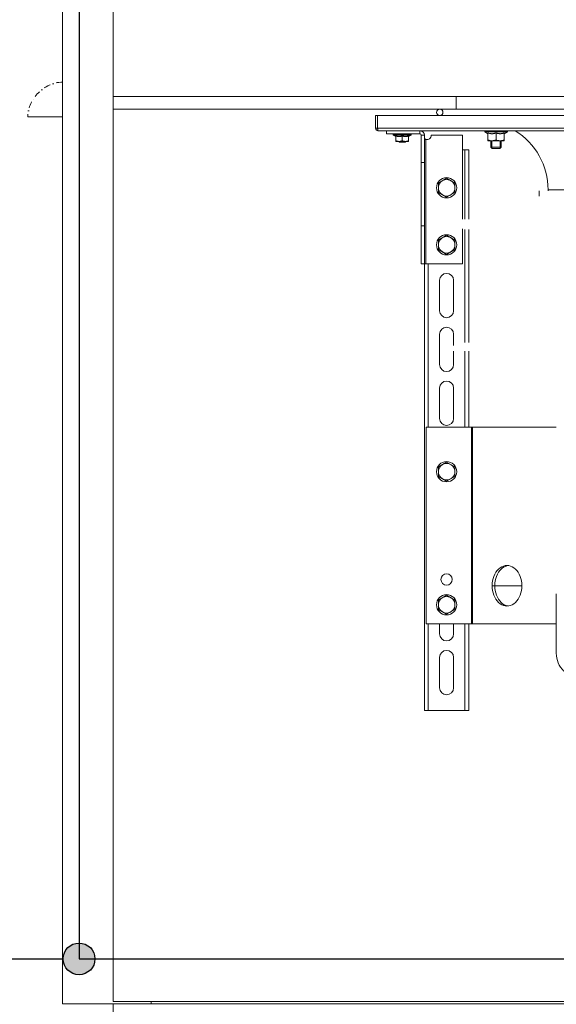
# Model space of a CAD drawing. Header units: millimetres. Extents: x -3034 to 546681, y -100001 to 133386.
# Tile 43 of 173: x 71989 to 72412, y -4160 to -3383. Entities that reach past the tile are written whole.
import ezdxf

# ---------------------------------------------------------------- set-up
doc = ezdxf.new("R2010")
doc.units = ezdxf.units.MM
doc.set_wipeout_variables(frame=1)
for name, pattern in [('ACAD_ISO03W100', [150, 60, -90]), ('DASHDOT', [1, 0.5, -0.25, 0, -0.25]), ('Wipeout_Contour', [1000, 0, -1000])]:
    doc.linetypes.add(name, pattern=pattern)
for name, color, linetype in [('___INST__AR_podstawy', 3, 'Continuous'), ('ELEK CIENKIE', 80, 'Continuous'), ('ELEK ODGROMÓWKA', 214, 'Continuous'), ('Linia', 252, 'Continuous'), ('Słup', 252, 'Continuous')]:
    doc.layers.add(name, color=color, linetype=linetype)

# ---------------------------------------------------------------- blocks, each defined once
blk = doc.blocks.new('A$C67C5DD4D')
at = {"layer": 'Linia'}
blk.add_line((40231.72, 21529.51), (40396.02, 21529.51), dxfattribs=at)
at = {"color": 254, "linetype": 'Wipeout_Contour', "lineweight": 0, "ltscale": 478308.335261}
blk.add_wipeout([(40408.52, 21529.51), (41208.52, 21529.51), (41208.52, 23359.51), (40408.52, 23359.51)], dxfattribs=at).dxf.layer = 'Słup'
at = {"layer": 'Linia', "linetype": 'Continuous'}
blk.add_hatch(color=256, dxfattribs=at).paths.add_polyline_path([(40421.02, 21529.51), (40420.07, 21534.29), (40417.36, 21538.34), (40413.31, 21541.05), (40408.52, 21542.01), (40403.74, 21541.05), (40399.69, 21538.34), (40396.98, 21534.29), (40396.02, 21529.51), (40396.98, 21524.72), (40399.69, 21520.67), (40403.74, 21517.96), (40408.52, 21517.01), (40413.31, 21517.96), (40417.36, 21520.67), (40420.07, 21524.72)])
at = {"layer": 'Linia'}
blk.add_circle((40408.52, 21529.51), 12.5, dxfattribs=at)
at = {"layer": 'Słup'}
for p, q in [((40408.52, 23359.51), (40408.52, 21529.51)), ((40408.52, 21529.51), (41208.52, 21529.51))]:
    blk.add_line(p, q, dxfattribs=at)
blk = doc.blocks.new('iglice')
at = {"layer": 'ELEK CIENKIE', "color": 232, "linetype": 'ACAD_ISO03W100', "ltscale": 3}
blk.add_circle((-36414.81, 17462.62), 7540, dxfattribs=at)
blk = doc.blocks.new('wentDACH')
at = {"color": 8, "lineweight": 9}
for p, q in [((-114011.8, 41098.9), (-114011.8, 39240.9)), ((-113971.8, 41096.9), (-113971.8, 39242.9)), ((-113971.8, 39946.9), (-113971.8, 39956.9)), ((-113090.8, 39956.9), (-113971.8, 39956.9)), ((-113701.3, 39946.9), (-113701.3, 39956.9)), ((-114011.8, 39940.96), (-114039.2, 39940.96)), ((-113090.8, 39946.9), (-113971.8, 39946.9)), ((-113691.3, 39762.85), (-113691.3, 39851.88)), ((-113971.8, 39242.9), (-113090.8, 39242.9)), ((-113941.8, 39240.9), (-113941.8, 39242.9)), ((-113971.8, 39240.9), (-114011.8, 39240.9)), ((-113971.8, 39240.9), (-113090.8, 39240.9))]:
    blk.add_line(p, q, dxfattribs=at)
at = {"color": 8, "linetype": 'Continuous', "lineweight": 9}
for p, q in [((-113764.8, 39931.9), (-113764.8, 39941.9)), ((-113764.8, 39941.9), (-113763.3, 39941.9)), ((-113763.3, 39931.9), (-113763.3, 39941.9)), ((-113296.3, 39941.9), (-113763.3, 39941.9)), ((-113764.8, 39931.9), (-113763.3, 39931.9)), ((-113763.23, 39931.5), (-113763.3, 39931.9)), ((-113296.3, 39931.9), (-113763.3, 39931.9)), ((-113763.17, 39931.13), (-113763.23, 39931.5)), ((-113763.11, 39930.78), (-113763.17, 39931.13)), ((-113763.05, 39930.48), (-113763.11, 39930.78)), ((-113762.98, 39930.23), (-113763.05, 39930.48)), ((-113762.92, 39930.05), (-113762.98, 39930.23)), ((-113762.86, 39929.93), (-113762.92, 39930.05)), ((-113762.8, 39929.9), (-113762.86, 39929.93)), ((-113296.8, 39929.9), (-113762.8, 39929.9)), ((-113756.3, 39929.9), (-113756.3, 39927.4)), ((-113756.3, 39927.4), (-113729.8, 39927.4)), ((-113750.9, 39926.55), (-113750.9, 39927.1)), ((-113736.7, 39927.1), (-113750.9, 39927.1)), ((-113748.81, 39925.35), (-113750.9, 39926.55)), ((-113736.7, 39926.55), (-113750.9, 39926.55)), ((-113750.1, 39927.1), (-113750.1, 39927.35)), ((-113750.05, 39927.1), (-113750.05, 39927.4)), ((-113749.71, 39927.24), (-113749.72, 39927.23)), ((-113749.72, 39927.23), (-113749.72, 39927.21)), ((-113749.72, 39927.1), (-113749.72, 39927.21)), ((-113749.69, 39927.26), (-113749.71, 39927.24)), ((-113749.67, 39927.28), (-113749.69, 39927.26)), ((-113749.64, 39927.3), (-113749.67, 39927.28)), ((-113749.4, 39927.38), (-113749.66, 39927.4)), ((-113749.61, 39927.31), (-113749.64, 39927.3)), ((-113749.57, 39927.33), (-113749.61, 39927.31)), ((-113749.53, 39927.35), (-113749.57, 39927.33)), ((-113749.48, 39927.36), (-113749.53, 39927.35)), ((-113749.42, 39927.38), (-113749.48, 39927.36)), ((-113749.36, 39927.4), (-113749.42, 39927.38)), ((-113749.29, 39927.1), (-113749.29, 39927.4)), ((-113748.94, 39927.16), (-113748.96, 39927.15)), ((-113748.96, 39927.1), (-113748.96, 39927.15)), ((-113748.2, 39927.36), (-113748.95, 39927.4)), ((-113748.9, 39927.18), (-113748.94, 39927.16)), ((-113748.86, 39927.19), (-113748.9, 39927.18)), ((-113748.82, 39927.21), (-113748.86, 39927.19)), ((-113748.77, 39927.23), (-113748.82, 39927.21)), ((-113748.81, 39925.35), (-113748.8, 39925.35)), ((-113748.8, 39921.5), (-113748.8, 39925.79)), ((-113748.56, 39925.71), (-113748.8, 39925.79)), ((-113748.71, 39927.24), (-113748.77, 39927.23)), ((-113748.65, 39927.26), (-113748.71, 39927.24)), ((-113748.59, 39927.28), (-113748.65, 39927.26)), ((-113748.51, 39927.3), (-113748.59, 39927.28)), ((-113748.34, 39925.64), (-113748.56, 39925.71)), ((-113748.44, 39927.31), (-113748.51, 39927.3)), ((-113748.35, 39927.33), (-113748.44, 39927.31)), ((-113748.27, 39927.35), (-113748.35, 39927.33)), ((-113748.11, 39925.58), (-113748.34, 39925.64)), ((-113748.18, 39927.36), (-113748.27, 39927.35)), ((-113748.08, 39927.38), (-113748.18, 39927.36)), ((-113747.89, 39925.53), (-113748.11, 39925.58)), ((-113747.98, 39927.4), (-113748.08, 39927.38)), ((-113747.67, 39925.48), (-113747.89, 39925.53)), ((-113747.88, 39927.1), (-113747.88, 39927.4)), ((-113747.45, 39925.44), (-113747.67, 39925.48)), ((-113747.56, 39927.16), (-113747.63, 39927.15)), ((-113747.63, 39927.1), (-113747.63, 39927.15)), ((-113746.6, 39927.33), (-113747.62, 39927.4)), ((-113747.48, 39927.18), (-113747.56, 39927.16)), ((-113747.4, 39927.19), (-113747.48, 39927.18)), ((-113747.23, 39925.41), (-113747.45, 39925.44)), ((-113747.31, 39927.21), (-113747.4, 39927.19)), ((-113747.22, 39927.23), (-113747.31, 39927.21)), ((-113747.01, 39925.38), (-113747.23, 39925.41)), ((-113747.13, 39927.24), (-113747.22, 39927.23)), ((-113747.03, 39927.26), (-113747.13, 39927.24)), ((-113746.92, 39927.28), (-113747.03, 39927.26)), ((-113746.79, 39925.36), (-113747.01, 39925.38)), ((-113746.81, 39927.3), (-113746.92, 39927.28)), ((-113746.7, 39927.31), (-113746.81, 39927.3)), ((-113746.8, 39927.4), (-113746.8, 39927.34)), ((-113746.57, 39925.35), (-113746.79, 39925.36)), ((-113746.59, 39927.33), (-113746.7, 39927.31)), ((-113746.47, 39927.35), (-113746.59, 39927.33)), ((-113746.57, 39925.35), (-113746.02, 39925.35)), ((-113746.35, 39927.36), (-113746.47, 39927.35)), ((-113746.22, 39927.38), (-113746.35, 39927.36)), ((-113746.3, 39927.37), (-113746.3, 39927.4)), ((-113746.1, 39927.4), (-113746.22, 39927.38)), ((-113745.75, 39925.36), (-113746.02, 39925.35)), ((-113745.97, 39927.1), (-113745.97, 39927.4)), ((-113745.73, 39927.16), (-113745.84, 39927.15)), ((-113745.84, 39927.1), (-113745.84, 39927.15)), ((-113744.96, 39927.29), (-113745.83, 39927.4)), ((-113745.48, 39925.39), (-113745.75, 39925.36)), ((-113745.5, 39927.19), (-113745.73, 39927.16)), ((-113745.26, 39927.23), (-113745.5, 39927.19)), ((-113745.2, 39925.43), (-113745.48, 39925.39)), ((-113745.01, 39927.26), (-113745.26, 39927.23)), ((-113744.93, 39925.48), (-113745.2, 39925.43)), ((-113744.75, 39927.3), (-113745.01, 39927.26)), ((-113744.96, 39927.27), (-113744.96, 39927.29)), ((-113744.65, 39925.54), (-113744.93, 39925.48)), ((-113744.48, 39927.33), (-113744.75, 39927.3)), ((-113744.37, 39925.61), (-113744.65, 39925.54)), ((-113744.21, 39927.36), (-113744.48, 39927.33)), ((-113744.09, 39925.69), (-113744.37, 39925.61)), ((-113743.94, 39927.4), (-113744.21, 39927.36)), ((-113743.8, 39925.79), (-113744.09, 39925.69)), ((-113743.8, 39927.1), (-113743.8, 39927.4)), ((-113741.76, 39927.4), (-113743.8, 39927.15)), ((-113743.8, 39921.94), (-113743.8, 39925.79)), ((-113743.56, 39925.71), (-113743.8, 39925.79)), ((-113743.34, 39925.64), (-113743.56, 39925.71)), ((-113743.11, 39925.58), (-113743.34, 39925.64)), ((-113742.89, 39925.53), (-113743.11, 39925.58)), ((-113742.67, 39925.48), (-113742.89, 39925.53)), ((-113742.45, 39925.44), (-113742.67, 39925.48)), ((-113742.23, 39925.41), (-113742.45, 39925.44)), ((-113742.01, 39925.38), (-113742.23, 39925.41)), ((-113741.79, 39925.36), (-113742.01, 39925.38)), ((-113741.57, 39925.35), (-113741.79, 39925.36)), ((-113741.62, 39927.1), (-113741.62, 39927.4)), ((-113741.62, 39927.29), (-113741.61, 39927.29)), ((-113741.34, 39927.19), (-113741.62, 39927.16)), ((-113741.61, 39927.29), (-113739.97, 39927.4)), ((-113741.57, 39925.35), (-113741.02, 39925.35)), ((-113741.07, 39927.23), (-113741.34, 39927.19)), ((-113741.3, 39927.31), (-113741.3, 39927.4)), ((-113740.8, 39927.26), (-113741.07, 39927.23)), ((-113740.75, 39925.36), (-113741.02, 39925.35)), ((-113740.8, 39927.4), (-113740.8, 39927.34)), ((-113740.54, 39927.3), (-113740.8, 39927.26)), ((-113740.48, 39925.39), (-113740.75, 39925.36)), ((-113740.29, 39927.33), (-113740.54, 39927.3)), ((-113740.2, 39925.43), (-113740.48, 39925.39)), ((-113740.05, 39927.36), (-113740.29, 39927.33)), ((-113739.93, 39925.48), (-113740.2, 39925.43)), ((-113739.83, 39927.4), (-113740.05, 39927.36)), ((-113739.65, 39925.54), (-113739.93, 39925.48)), ((-113739.71, 39927.1), (-113739.71, 39927.4)), ((-113739.71, 39927.34), (-113738.64, 39927.4)), ((-113739.58, 39927.19), (-113739.71, 39927.18)), ((-113739.37, 39925.61), (-113739.65, 39925.54)), ((-113739.61, 39927.4), (-113739.51, 39927.38)), ((-113739.46, 39927.21), (-113739.58, 39927.19)), ((-113739.51, 39927.38), (-113739.41, 39927.36)), ((-113739.34, 39927.23), (-113739.46, 39927.21)), ((-113739.41, 39927.36), (-113739.39, 39927.36)), ((-113739.09, 39925.69), (-113739.37, 39925.61)), ((-113739.22, 39927.24), (-113739.34, 39927.23)), ((-113739.11, 39927.26), (-113739.22, 39927.24)), ((-113739, 39927.28), (-113739.11, 39927.26)), ((-113738.8, 39925.79), (-113739.09, 39925.69)), ((-113738.9, 39927.3), (-113739, 39927.28)), ((-113738.8, 39927.31), (-113738.9, 39927.3)), ((-113738.7, 39927.33), (-113738.8, 39927.31)), ((-113738.8, 39925.79), (-113738.8, 39921.5)), ((-113738.8, 39925.35), (-113738.79, 39925.35)), ((-113738.79, 39925.35), (-113736.7, 39926.55)), ((-113738.61, 39927.35), (-113738.7, 39927.33)), ((-113738.53, 39927.36), (-113738.61, 39927.35)), ((-113738.44, 39927.38), (-113738.53, 39927.36)), ((-113738.37, 39927.4), (-113738.44, 39927.38)), ((-113738.3, 39927.1), (-113738.3, 39927.4)), ((-113738.24, 39927.21), (-113738.3, 39927.2)), ((-113738.29, 39927.38), (-113737.93, 39927.4)), ((-113738.15, 39927.23), (-113738.24, 39927.21)), ((-113738.23, 39927.4), (-113738.19, 39927.38)), ((-113738.07, 39927.24), (-113738.15, 39927.23)), ((-113737.99, 39927.26), (-113738.07, 39927.24)), ((-113737.92, 39927.28), (-113737.99, 39927.26)), ((-113737.85, 39927.3), (-113737.92, 39927.28)), ((-113737.79, 39927.31), (-113737.85, 39927.3)), ((-113737.74, 39927.33), (-113737.79, 39927.31)), ((-113737.68, 39927.35), (-113737.74, 39927.33)), ((-113737.64, 39927.36), (-113737.68, 39927.35)), ((-113737.6, 39927.38), (-113737.64, 39927.36)), ((-113737.57, 39927.4), (-113737.6, 39927.38)), ((-113737.54, 39927.1), (-113737.54, 39927.4)), ((-113737.52, 39927.3), (-113737.54, 39927.28)), ((-113737.51, 39927.31), (-113737.52, 39927.3)), ((-113737.5, 39927.33), (-113737.51, 39927.31)), ((-113737.49, 39927.35), (-113737.5, 39927.33)), ((-113737.49, 39927.1), (-113737.49, 39927.35)), ((-113736.7, 39926.55), (-113736.7, 39927.1)), ((-113729.8, 39929.9), (-113729.8, 39927.4)), ((-113728.8, 39926.4), (-113728.8, 39824.9)), ((-113726.3, 39926.4), (-113728.8, 39926.4)), ((-113726.3, 39472.4), (-113726.3, 39926.4)), ((-113726.3, 39926.02), (-113726.29, 39925.67)), ((-113726.29, 39925.67), (-113726.29, 39925.34)), ((-113726.29, 39925.34), (-113726.28, 39925.02)), ((-113726.28, 39925.02), (-113726.26, 39924.72)), ((-113726.26, 39924.72), (-113726.23, 39924.45)), ((-113720.89, 39926.4), (-113696.3, 39926.4)), ((-113696.3, 39926.4), (-113696.3, 39860.08)), ((-113678.75, 39929), (-113678.75, 39929.6)), ((-113660.85, 39929.6), (-113678.75, 39929.6)), ((-113676.31, 39927.6), (-113678.75, 39929)), ((-113660.85, 39929), (-113678.75, 39929)), ((-113677.93, 39929.6), (-113677.93, 39929.9)), ((-113677.87, 39929.6), (-113677.87, 39929.9)), ((-113677.45, 39929.6), (-113677.45, 39929.73)), ((-113676.9, 39929.6), (-113676.9, 39929.9)), ((-113676.43, 39929.67), (-113676.47, 39929.65)), ((-113676.47, 39929.6), (-113676.47, 39929.65)), ((-113676.39, 39929.69), (-113676.43, 39929.67)), ((-113676.34, 39929.71), (-113676.39, 39929.69)), ((-113676.28, 39929.73), (-113676.34, 39929.71)), ((-113676.31, 39927.6), (-113676.3, 39927.6)), ((-113676.3, 39922), (-113676.3, 39928.17)), ((-113675.99, 39928.07), (-113676.3, 39928.17)), ((-113676.22, 39929.75), (-113676.28, 39929.73)), ((-113676.15, 39929.77), (-113676.22, 39929.75)), ((-113676.07, 39929.8), (-113676.15, 39929.77)), ((-113675.98, 39929.82), (-113676.07, 39929.8)), ((-113675.69, 39927.98), (-113675.99, 39928.07)), ((-113675.89, 39929.84), (-113675.98, 39929.82)), ((-113675.79, 39929.86), (-113675.89, 39929.84)), ((-113675.68, 39929.88), (-113675.79, 39929.86)), ((-113675.39, 39927.9), (-113675.69, 39927.98)), ((-113675.62, 39929.9), (-113675.68, 39929.88)), ((-113675.1, 39927.83), (-113675.39, 39927.9)), ((-113674.81, 39927.77), (-113675.1, 39927.83)), ((-113675.07, 39929.6), (-113675.07, 39929.9)), ((-113674.52, 39927.72), (-113674.81, 39927.77)), ((-113674.66, 39929.67), (-113674.75, 39929.65)), ((-113674.75, 39929.6), (-113674.75, 39929.65)), ((-113674.56, 39929.69), (-113674.66, 39929.67)), ((-113674.45, 39929.71), (-113674.56, 39929.69)), ((-113674.23, 39927.67), (-113674.52, 39927.72)), ((-113674.34, 39929.73), (-113674.45, 39929.71)), ((-113674.22, 39929.75), (-113674.34, 39929.73)), ((-113673.94, 39927.64), (-113674.23, 39927.67)), ((-113674.1, 39929.77), (-113674.22, 39929.75)), ((-113673.97, 39929.8), (-113674.1, 39929.77)), ((-113673.83, 39929.82), (-113673.97, 39929.8)), ((-113673.65, 39927.61), (-113673.94, 39927.64)), ((-113673.69, 39929.84), (-113673.83, 39929.82)), ((-113673.55, 39929.86), (-113673.69, 39929.84)), ((-113673.36, 39927.6), (-113673.65, 39927.61)), ((-113673.4, 39929.88), (-113673.55, 39929.86)), ((-113673.32, 39929.9), (-113673.4, 39929.88)), ((-113673.36, 39927.6), (-113672.73, 39927.6)), ((-113672.44, 39927.61), (-113672.73, 39927.6)), ((-113672.6, 39929.6), (-113672.6, 39929.9)), ((-113672.16, 39927.64), (-113672.44, 39927.61)), ((-113672.15, 39929.69), (-113672.43, 39929.65)), ((-113672.43, 39929.6), (-113672.43, 39929.65)), ((-113671.87, 39927.67), (-113672.16, 39927.64)), ((-113671.85, 39929.73), (-113672.15, 39929.69)), ((-113671.58, 39927.71), (-113671.87, 39927.67)), ((-113671.53, 39929.77), (-113671.85, 39929.73)), ((-113671.29, 39927.77), (-113671.58, 39927.71)), ((-113671.2, 39929.82), (-113671.53, 39929.77)), ((-113671.33, 39929.8), (-113671.33, 39929.83)), ((-113671, 39927.83), (-113671.29, 39927.77)), ((-113670.86, 39929.86), (-113671.2, 39929.82)), ((-113670.7, 39927.9), (-113671, 39927.83)), ((-113670.58, 39929.9), (-113670.86, 39929.86)), ((-113670.41, 39927.98), (-113670.7, 39927.9)), ((-113670.1, 39928.07), (-113670.41, 39927.98)), ((-113669.8, 39928.17), (-113670.1, 39928.07)), ((-113669.8, 39929.6), (-113669.8, 39929.9)), ((-113667.76, 39929.9), (-113669.8, 39929.65)), ((-113669.8, 39922.58), (-113669.8, 39928.17)), ((-113669.49, 39928.07), (-113669.8, 39928.17)), ((-113669.19, 39927.98), (-113669.49, 39928.07)), ((-113668.89, 39927.9), (-113669.19, 39927.98)), ((-113668.6, 39927.83), (-113668.89, 39927.9)), ((-113668.31, 39927.77), (-113668.6, 39927.83)), ((-113668.02, 39927.72), (-113668.31, 39927.77)), ((-113667.73, 39927.67), (-113668.02, 39927.72)), ((-113667.44, 39927.64), (-113667.73, 39927.67)), ((-113667.15, 39927.61), (-113667.44, 39927.64)), ((-113666.86, 39927.6), (-113667.15, 39927.61)), ((-113666.99, 39929.6), (-113666.99, 39929.9)), ((-113666.99, 39929.82), (-113666.9, 39929.83)), ((-113666.62, 39929.71), (-113666.99, 39929.67)), ((-113666.86, 39927.6), (-113666.23, 39927.6)), ((-113666.27, 39929.75), (-113666.62, 39929.71)), ((-113666.55, 39929.86), (-113666.55, 39929.9)), ((-113665.93, 39929.8), (-113666.27, 39929.75)), ((-113665.94, 39927.61), (-113666.23, 39927.6)), ((-113665.66, 39927.64), (-113665.94, 39927.61)), ((-113665.59, 39929.84), (-113665.93, 39929.8)), ((-113665.37, 39927.67), (-113665.66, 39927.64)), ((-113665.27, 39929.88), (-113665.59, 39929.84)), ((-113665.08, 39927.71), (-113665.37, 39927.67)), ((-113665.18, 39929.9), (-113665.27, 39929.88)), ((-113664.79, 39927.77), (-113665.08, 39927.71)), ((-113664.5, 39927.83), (-113664.79, 39927.77)), ((-113664.52, 39929.6), (-113664.52, 39929.9)), ((-113664.35, 39929.71), (-113664.52, 39929.69)), ((-113664.2, 39927.9), (-113664.5, 39927.83)), ((-113664.19, 39929.73), (-113664.35, 39929.71)), ((-113663.91, 39927.98), (-113664.2, 39927.9)), ((-113664.04, 39929.75), (-113664.19, 39929.73)), ((-113663.89, 39929.77), (-113664.04, 39929.75)), ((-113663.6, 39928.07), (-113663.91, 39927.98)), ((-113663.75, 39929.8), (-113663.89, 39929.77)), ((-113663.61, 39929.82), (-113663.75, 39929.8)), ((-113663.47, 39929.84), (-113663.61, 39929.82)), ((-113663.3, 39928.17), (-113663.6, 39928.07)), ((-113663.35, 39929.86), (-113663.47, 39929.84)), ((-113663.22, 39929.88), (-113663.35, 39929.86)), ((-113663.3, 39928.17), (-113663.3, 39922)), ((-113663.3, 39927.6), (-113663.29, 39927.6)), ((-113663.29, 39927.6), (-113660.85, 39929)), ((-113663.16, 39929.9), (-113663.22, 39929.88)), ((-113662.69, 39929.6), (-113662.69, 39929.9)), ((-113662.62, 39929.73), (-113662.69, 39929.72)), ((-113662.5, 39929.75), (-113662.62, 39929.73)), ((-113662.4, 39929.77), (-113662.5, 39929.75)), ((-113662.3, 39929.8), (-113662.4, 39929.77)), ((-113662.21, 39929.82), (-113662.3, 39929.8)), ((-113662.12, 39929.84), (-113662.21, 39929.82)), ((-113662.04, 39929.86), (-113662.12, 39929.84)), ((-113661.97, 39929.88), (-113662.04, 39929.86)), ((-113661.93, 39929.9), (-113661.97, 39929.88)), ((-113661.72, 39929.6), (-113661.72, 39929.9)), ((-113661.69, 39929.84), (-113661.72, 39929.82)), ((-113661.67, 39929.86), (-113661.69, 39929.84)), ((-113661.66, 39929.88), (-113661.67, 39929.86)), ((-113661.66, 39929.9), (-113661.66, 39929.88)), ((-113661.66, 39929.6), (-113661.66, 39929.9)), ((-113660.85, 39929), (-113660.85, 39929.6)), ((-113748.8, 39921.94), (-113748.53, 39921.86)), ((-113748.8, 39921.5), (-113738.8, 39921.5)), ((-113748.53, 39921.86), (-113748.27, 39921.78)), ((-113748.27, 39921.78), (-113748.02, 39921.72)), ((-113748.02, 39921.72), (-113747.77, 39921.66)), ((-113747.77, 39921.66), (-113747.52, 39921.61)), ((-113747.52, 39921.61), (-113747.28, 39921.57)), ((-113747.28, 39921.57), (-113747.03, 39921.54)), ((-113747.03, 39921.54), (-113746.79, 39921.51)), ((-113746.79, 39921.51), (-113746.54, 39921.5)), ((-113746.54, 39921.5), (-113746.3, 39921.5)), ((-113746.3, 39921), (-113746.3, 39921.5)), ((-113746.3, 39921.5), (-113745.8, 39921)), ((-113746.3, 39921.5), (-113746.05, 39921.5)), ((-113741.3, 39921), (-113746.3, 39921)), ((-113746.05, 39921.5), (-113745.8, 39921.51)), ((-113745.8, 39921.51), (-113745.56, 39921.54)), ((-113745.56, 39921.54), (-113745.31, 39921.57)), ((-113745.31, 39921.57), (-113745.07, 39921.61)), ((-113745.07, 39921.61), (-113744.82, 39921.66)), ((-113744.82, 39921.66), (-113744.57, 39921.72)), ((-113744.57, 39921.72), (-113744.32, 39921.78)), ((-113744.32, 39921.78), (-113744.06, 39921.86)), ((-113744.06, 39921.86), (-113743.8, 39921.94)), ((-113743.8, 39921.94), (-113743.53, 39921.86)), ((-113743.53, 39921.86), (-113743.27, 39921.78)), ((-113743.27, 39921.78), (-113743.02, 39921.72)), ((-113743.02, 39921.72), (-113742.77, 39921.66)), ((-113742.77, 39921.66), (-113742.52, 39921.61)), ((-113742.52, 39921.61), (-113742.28, 39921.57)), ((-113742.28, 39921.57), (-113742.03, 39921.54)), ((-113742.03, 39921.54), (-113741.79, 39921.51)), ((-113741.3, 39921.5), (-113741.8, 39921)), ((-113741.79, 39921.51), (-113741.54, 39921.5)), ((-113741.54, 39921.5), (-113741.3, 39921.5)), ((-113741.3, 39921), (-113741.3, 39921.5)), ((-113741.3, 39921.5), (-113741.05, 39921.5)), ((-113741.05, 39921.5), (-113740.8, 39921.51)), ((-113740.8, 39921.51), (-113740.56, 39921.54)), ((-113740.56, 39921.54), (-113740.31, 39921.57)), ((-113740.31, 39921.57), (-113740.07, 39921.61)), ((-113740.07, 39921.61), (-113739.82, 39921.66)), ((-113739.82, 39921.66), (-113739.57, 39921.72)), ((-113739.57, 39921.72), (-113739.32, 39921.78)), ((-113739.32, 39921.78), (-113739.06, 39921.86)), ((-113739.06, 39921.86), (-113738.8, 39921.94)), ((-113726.23, 39924.45), (-113726.18, 39924.19)), ((-113726.18, 39924.19), (-113726.12, 39923.95)), ((-113726.12, 39923.95), (-113726.03, 39923.74)), ((-113726.03, 39923.74), (-113725.92, 39923.54)), ((-113725.92, 39923.54), (-113725.79, 39923.37)), ((-113725.79, 39923.37), (-113725.64, 39923.23)), ((-113725.64, 39923.23), (-113725.47, 39923.11)), ((-113725.47, 39923.11), (-113725.3, 39923.01)), ((-113725.3, 39923.01), (-113725.3, 39824.9)), ((-113676.3, 39922.58), (-113675.95, 39922.47)), ((-113676.3, 39922), (-113663.3, 39922)), ((-113675.95, 39922.47), (-113675.62, 39922.37)), ((-113675.62, 39922.37), (-113675.29, 39922.28)), ((-113675.29, 39922.28), (-113674.96, 39922.21)), ((-113674.96, 39922.21), (-113674.64, 39922.14)), ((-113674.64, 39922.14), (-113674.32, 39922.09)), ((-113674.32, 39922.09), (-113674, 39922.05)), ((-113674, 39922.05), (-113673.68, 39922.02)), ((-113673.8, 39922), (-113673.8, 39917)), ((-113673.8, 39917), (-113672.8, 39916)), ((-113673.8, 39917), (-113665.8, 39917)), ((-113673.68, 39922.02), (-113673.36, 39922)), ((-113673.36, 39922), (-113673.05, 39922)), ((-113673.05, 39916), (-113673.05, 39922)), ((-113673.05, 39922), (-113672.73, 39922)), ((-113672.73, 39922), (-113672.41, 39922.02)), ((-113672.41, 39922.02), (-113672.09, 39922.05)), ((-113672.09, 39922.05), (-113671.77, 39922.09)), ((-113671.77, 39922.09), (-113671.45, 39922.14)), ((-113671.45, 39922.14), (-113671.13, 39922.21)), ((-113671.13, 39922.21), (-113670.8, 39922.28)), ((-113670.8, 39922.28), (-113670.48, 39922.37)), ((-113670.48, 39922.37), (-113670.14, 39922.47)), ((-113670.14, 39922.47), (-113669.8, 39922.58)), ((-113669.8, 39922.58), (-113669.45, 39922.47)), ((-113669.45, 39922.47), (-113669.12, 39922.37)), ((-113669.12, 39922.37), (-113668.79, 39922.28)), ((-113668.79, 39922.28), (-113668.46, 39922.21)), ((-113668.46, 39922.21), (-113668.14, 39922.14)), ((-113668.14, 39922.14), (-113667.82, 39922.09)), ((-113667.82, 39922.09), (-113667.5, 39922.05)), ((-113667.5, 39922.05), (-113667.18, 39922.02)), ((-113667.18, 39922.02), (-113666.86, 39922)), ((-113666.86, 39922), (-113666.55, 39922)), ((-113665.8, 39917), (-113666.8, 39916)), ((-113666.55, 39916), (-113666.55, 39922)), ((-113666.55, 39922), (-113666.23, 39922)), ((-113666.23, 39922), (-113665.91, 39922.02)), ((-113665.91, 39922.02), (-113665.59, 39922.05)), ((-113665.8, 39922), (-113665.8, 39917)), ((-113665.59, 39922.05), (-113665.27, 39922.09)), ((-113665.27, 39922.09), (-113664.95, 39922.14)), ((-113664.95, 39922.14), (-113664.63, 39922.21)), ((-113664.63, 39922.21), (-113664.3, 39922.28)), ((-113664.3, 39922.28), (-113663.98, 39922.37)), ((-113663.98, 39922.37), (-113663.64, 39922.47)), ((-113663.64, 39922.47), (-113663.3, 39922.58)), ((-113691.3, 39914.9), (-113696.3, 39914.9)), ((-113694.3, 39914.9), (-113694.3, 39860.08)), ((-113691.3, 39914.9), (-113691.3, 39860.08)), ((-113666.55, 39916), (-113673.05, 39916)), ((-113726.3, 39904.9), (-113728.8, 39904.9)), ((-113715.3, 39888.65), (-113708.8, 39892.4)), ((-113715.3, 39881.14), (-113715.3, 39888.65)), ((-113708.8, 39892.4), (-113702.3, 39888.65)), ((-113702.3, 39888.65), (-113702.3, 39881.14)), ((-113708.8, 39877.39), (-113715.3, 39881.14)), ((-113702.3, 39881.14), (-113708.8, 39877.39)), ((-113635.85, 39878.4), (-113635.85, 39882.4)), ((-113628.8, 39883.4), (-113628.8, 39882.4)), ((-113628.8, 39883.4), (-113430.8, 39883.4)), ((-113726.3, 39854.9), (-113728.8, 39854.9)), ((-113715.3, 39843.65), (-113708.8, 39847.4)), ((-113708.8, 39847.4), (-113702.3, 39843.65)), ((-113696.3, 39852.42), (-113696.3, 39824.9)), ((-113694.3, 39851.88), (-113694.42, 39762.85)), ((-113715.3, 39836.14), (-113715.3, 39843.65)), ((-113702.3, 39843.65), (-113702.3, 39836.14)), ((-113708.8, 39832.39), (-113715.3, 39836.14)), ((-113702.3, 39836.14), (-113708.8, 39832.39)), ((-113726.3, 39824.9), (-113728.8, 39824.9)), ((-113726.3, 39824.9), (-113696.3, 39824.9)), ((-113723.3, 39723.09), (-113723.3, 39824.9)), ((-113714.3, 39811.9), (-113714.3, 39787.9)), ((-113703.3, 39787.9), (-113703.3, 39811.9)), ((-113714.3, 39769.4), (-113714.3, 39745.4)), ((-113714.3, 39769.4), (-113714.3, 39745.4)), ((-113703.3, 39760.47), (-113703.3, 39769.4)), ((-113703.3, 39745.4), (-113703.3, 39756.08)), ((-113694.3, 39756.08), (-113694.3, 39723.09)), ((-113691.3, 39756.08), (-113691.3, 39695.9)), ((-113723.3, 39695.9), (-113723.3, 39723.09)), ((-113714.3, 39726.9), (-113714.3, 39702.9)), ((-113703.3, 39702.9), (-113703.3, 39726.9)), ((-113694.3, 39723.09), (-113694.3, 39695.9)), ((-113714.3, 39712.95), (-113714.3, 39702.9)), ((-113703.3, 39702.9), (-113703.3, 39712.95)), ((-113724.8, 39695.9), (-113724.8, 39540.9)), ((-113724.8, 39695.9), (-113622.3, 39695.9)), ((-113689.19, 39695.9), (-113689.19, 39540.9)), ((-113688.51, 39695.9), (-113688.51, 39540.9)), ((-113715.3, 39664.65), (-113708.8, 39668.4)), ((-113708.8, 39668.4), (-113702.3, 39664.65)), ((-113715.3, 39657.14), (-113715.3, 39664.65)), ((-113702.3, 39664.65), (-113702.3, 39657.14)), ((-113708.8, 39653.39), (-113715.3, 39657.14)), ((-113702.3, 39657.14), (-113708.8, 39653.39)), ((-113669.96, 39581.51), (-113668.96, 39582.87)), ((-113668.96, 39582.87), (-113667.85, 39584.06)), ((-113667.92, 39581.51), (-113666.92, 39582.87)), ((-113667.85, 39584.06), (-113666.64, 39585.06)), ((-113666.92, 39582.87), (-113665.81, 39584.06)), ((-113666.64, 39585.06), (-113665.35, 39585.86)), ((-113665.81, 39584.06), (-113664.6, 39585.06)), ((-113665.35, 39585.86), (-113664, 39586.43)), ((-113664.6, 39585.06), (-113663.31, 39585.86)), ((-113664, 39586.43), (-113662.61, 39586.78)), ((-113663.31, 39585.86), (-113661.96, 39586.43)), ((-113662.61, 39586.78), (-113661.2, 39586.89)), ((-113661.96, 39586.43), (-113660.57, 39586.78)), ((-113661.2, 39586.89), (-113659.79, 39586.78)), ((-113659.79, 39586.78), (-113658.4, 39586.43)), ((-113658.4, 39586.43), (-113657.05, 39585.86)), ((-113657.05, 39585.86), (-113655.77, 39585.06)), ((-113655.77, 39585.06), (-113654.56, 39584.06)), ((-113654.56, 39584.06), (-113653.44, 39582.87)), ((-113653.44, 39582.87), (-113652.44, 39581.51)), ((-113672.57, 39574.72), (-113672.14, 39576.57)), ((-113672.14, 39576.57), (-113671.57, 39578.33)), ((-113671.57, 39578.33), (-113670.83, 39579.98)), ((-113670.83, 39579.98), (-113669.96, 39581.51)), ((-113670.52, 39574.72), (-113670.1, 39576.57)), ((-113670.1, 39576.57), (-113669.52, 39578.33)), ((-113669.52, 39578.33), (-113668.79, 39579.98)), ((-113668.79, 39579.98), (-113667.92, 39581.51)), ((-113652.44, 39581.51), (-113651.57, 39579.98)), ((-113651.57, 39579.98), (-113650.84, 39578.33)), ((-113650.84, 39578.33), (-113650.26, 39576.57)), ((-113650.26, 39576.57), (-113649.84, 39574.72)), ((-113672.91, 39570.9), (-113672.82, 39572.84)), ((-113672.82, 39568.95), (-113672.91, 39570.9)), ((-113672.91, 39570.9), (-113670.86, 39570.9)), ((-113672.82, 39572.84), (-113672.57, 39574.72)), ((-113672.57, 39567.07), (-113672.82, 39568.95)), ((-113670.86, 39570.9), (-113670.77, 39572.84)), ((-113670.77, 39568.95), (-113670.86, 39570.9)), ((-113670.86, 39570.9), (-113649.5, 39570.9)), ((-113670.77, 39572.84), (-113670.52, 39574.72)), ((-113670.52, 39567.07), (-113670.77, 39568.95)), ((-113649.84, 39574.72), (-113649.59, 39572.84)), ((-113649.59, 39568.95), (-113649.84, 39567.07)), ((-113649.59, 39572.84), (-113649.5, 39570.9)), ((-113649.5, 39570.9), (-113649.59, 39568.95)), ((-113715.3, 39559.65), (-113708.8, 39563.4)), ((-113715.3, 39552.14), (-113715.3, 39559.65)), ((-113708.8, 39563.4), (-113702.3, 39559.65)), ((-113702.3, 39559.65), (-113702.3, 39552.14)), ((-113672.14, 39565.22), (-113672.57, 39567.07)), ((-113671.57, 39563.46), (-113672.14, 39565.22)), ((-113670.83, 39561.81), (-113671.57, 39563.46)), ((-113669.96, 39560.29), (-113670.83, 39561.81)), ((-113670.1, 39565.22), (-113670.52, 39567.07)), ((-113669.52, 39563.46), (-113670.1, 39565.22)), ((-113668.96, 39558.92), (-113669.96, 39560.29)), ((-113668.79, 39561.81), (-113669.52, 39563.46)), ((-113667.92, 39560.29), (-113668.79, 39561.81)), ((-113666.92, 39558.92), (-113667.92, 39560.29)), ((-113652.44, 39560.29), (-113653.44, 39558.92)), ((-113651.57, 39561.81), (-113652.44, 39560.29)), ((-113650.84, 39563.46), (-113651.57, 39561.81)), ((-113650.26, 39565.22), (-113650.84, 39563.46)), ((-113649.84, 39567.07), (-113650.26, 39565.22)), ((-113622.3, 39564.4), (-113622.3, 39517.68)), ((-113708.8, 39548.39), (-113715.3, 39552.14)), ((-113702.3, 39552.14), (-113708.8, 39548.39)), ((-113667.85, 39557.73), (-113668.96, 39558.92)), ((-113666.64, 39556.73), (-113667.85, 39557.73)), ((-113665.81, 39557.73), (-113666.92, 39558.92)), ((-113665.35, 39555.94), (-113666.64, 39556.73)), ((-113664.6, 39556.73), (-113665.81, 39557.73)), ((-113664, 39555.36), (-113665.35, 39555.94)), ((-113663.31, 39555.94), (-113664.6, 39556.73)), ((-113662.61, 39555.01), (-113664, 39555.36)), ((-113661.96, 39555.36), (-113663.31, 39555.94)), ((-113661.2, 39554.9), (-113662.61, 39555.01)), ((-113660.57, 39555.01), (-113661.96, 39555.36)), ((-113659.79, 39555.01), (-113661.2, 39554.9)), ((-113660.18, 39554.98), (-113660.57, 39555.01)), ((-113658.4, 39555.36), (-113659.79, 39555.01)), ((-113657.05, 39555.94), (-113658.4, 39555.36)), ((-113655.77, 39556.73), (-113657.05, 39555.94)), ((-113654.56, 39557.73), (-113655.77, 39556.73)), ((-113653.44, 39558.92), (-113654.56, 39557.73)), ((-113724.8, 39540.9), (-113622.3, 39540.9)), ((-113723.3, 39486.59), (-113723.3, 39540.9)), ((-113714.3, 39540.9), (-113714.3, 39532.9)), ((-113703.3, 39532.9), (-113703.3, 39540.9)), ((-113694.3, 39540.9), (-113694.3, 39486.59)), ((-113691.3, 39540.9), (-113691.3, 39472.4)), ((-113714.3, 39514.4), (-113714.3, 39504.34)), ((-113714.3, 39514.4), (-113714.3, 39490.4)), ((-113703.3, 39504.34), (-113703.3, 39514.4)), ((-113703.3, 39490.4), (-113703.3, 39514.4)), ((-113723.3, 39472.4), (-113723.3, 39486.59)), ((-113694.3, 39486.59), (-113694.3, 39472.4)), ((-113691.3, 39472.4), (-113726.3, 39472.4)), ((-113971.8, 39240.9), (-113090.8, 39240.9)), ((-113971.8, 39230.33), (-113971.8, 39240.9))]:
    blk.add_line(p, q, dxfattribs=at)
at = {"color": 8, "lineweight": 9}
blk.add_circle((-113714.17, 39944.4), 2.5, dxfattribs=at)
at = {"color": 8, "linetype": 'Continuous', "lineweight": 9}
for centre, radius in [((-113708.8, 39884.9), 8), ((-113708.8, 39884.9), 6.5), ((-113708.8, 39839.9), 8), ((-113708.8, 39839.9), 6.5), ((-113708.8, 39660.9), 8), ((-113708.8, 39660.9), 6.5), ((-113708.8, 39575.9), 4.5), ((-113708.8, 39555.9), 8), ((-113708.8, 39555.9), 6.5)]:
    blk.add_circle(centre, radius, dxfattribs=at)
at = {"color": 8, "linetype": 'DASHDOT', "lineweight": 9, "ltscale": 10}
blk.add_arc((-114010.27, 39939.44), 28.96, 93.01365, 176.98635, dxfattribs=at)
at = {"color": 8, "linetype": 'Continuous', "lineweight": 9}
for centre, radius, start, end in [((-113762.8, 39931.9), 2, 180, 270), ((-113729.8, 39926.4), 3.5, 0, 90), ((-113729.8, 39926.4), 1, 0, 90), ((-113724.39, 39926.4), 3.5, 255.02818, 0), ((-113683.4, 39883.4), 54.6, 0, 58.39593), ((-113708.8, 39811.9), 5.5, 0, 180), ((-113708.8, 39787.9), 5.5, 180, 0), ((-113708.8, 39769.4), 5.5, 0, 180), ((-113708.8, 39769.4), 5.5, 0, 180), ((-113708.8, 39745.4), 5.5, 180, 0), ((-113708.8, 39726.9), 5.5, 0, 180), ((-113708.8, 39702.9), 5.5, 180, 0), ((-113708.8, 39702.9), 5.5, 180, 0), ((-113708.8, 39532.9), 5.5, 180, 0), ((-113708.8, 39514.4), 5.5, 0, 180), ((-113708.8, 39514.4), 5.5, 0, 180), ((-113602.3, 39517.68), 20, 180, 225), ((-113708.8, 39490.4), 5.5, 180, 0)]:
    blk.add_arc(centre, radius, start, end, dxfattribs=at)

msp = doc.modelspace()

# ---------------------------------------------------------------- block references
msp.add_blockref('A$C67C5DD4D', (31627.445, -25653.943))

# ---------------------------------------------------------------- next in the draw order: block references
at = {"layer": '___INST__AR_podstawy', "color": 210, "lineweight": 40}
msp.add_blockref('wentDACH', (186034.592, -43400.942), dxfattribs=at)
at = {"layer": 'ELEK ODGROMÓWKA'}
msp.add_blockref('iglice', (111335.99, -24243.943), dxfattribs=at)

doc.saveas('drawing.dxf')
